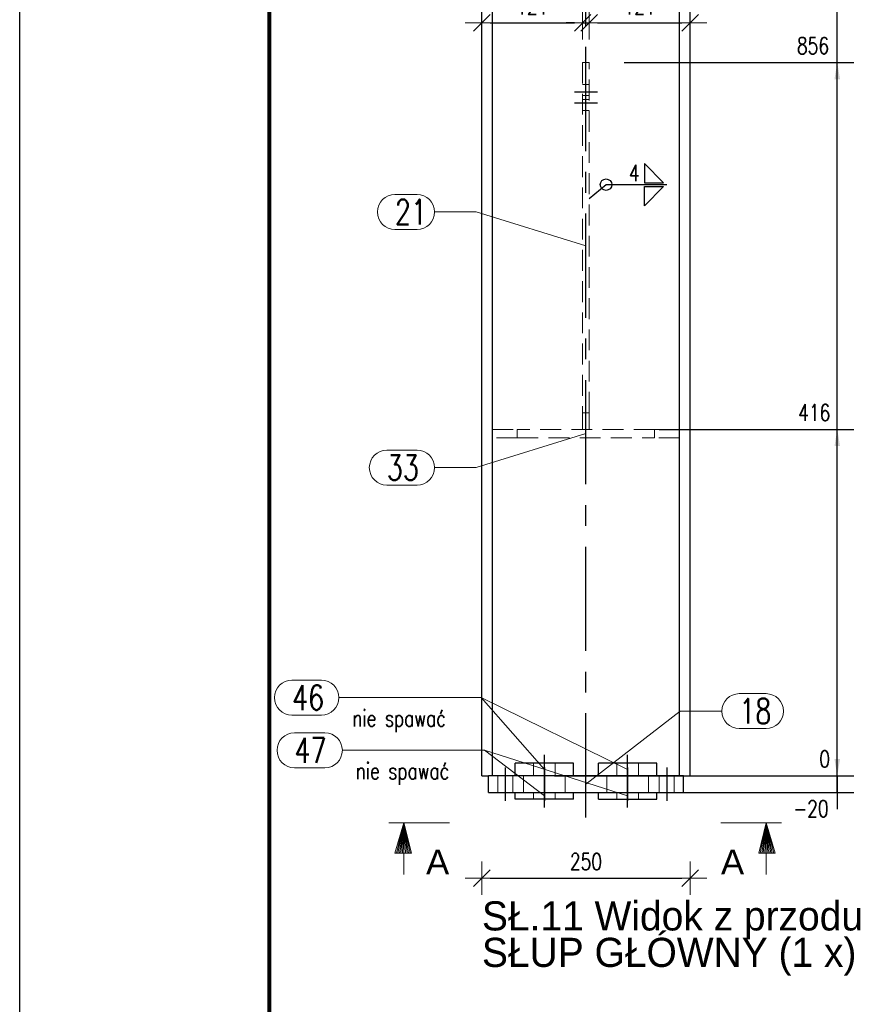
# Model space of a CAD drawing. Header units: millimetres. Extents: x 2097 to 3301, y 14853 to 15503.
# Tile 23 of 97: x 2099 to 2201, y 15196 to 15315. Entities that reach past the tile are written whole.
import ezdxf

# ---------------------------------------------------------------- set-up
doc = ezdxf.new("R2010")
doc.units = ezdxf.units.MM
doc.header["$LTSCALE"] = 10
doc.linetypes.add('HIDDEN', pattern=[0.375, 0.25, -0.125])
doc.linetypes.add('MITTE', pattern=[2, 1.25, -0.25, 0.25, -0.25])
doc.layers.get('Defpoints').update_dxf_attribs({"color": 1})
doc.layers.add('_FORMATKA', color=8, linetype='Continuous', plot=False)
for name, color, linetype, lineweight in [('_RAMKA', 7, 'Continuous', 35), ('PS_DIM', 4, 'Continuous', 13), ('PS_Hidden', 2, 'HIDDEN', 9), ('PS_Pos', 1, 'Continuous', 15), ('PS_SOLID', 7, 'Continuous', 30), ('PS_TEXT', 3, 'Continuous', 18)]:
    doc.layers.add(name, color=color, linetype=linetype, lineweight=lineweight)
for name, color, linetype in [('PS_MID', 5, 'MITTE'), ('PS_SHAPE', 3, 'Continuous'), ('PS_WELD', 1, 'Continuous')]:
    doc.layers.add(name, color=color, linetype=linetype)
doc.styles.add('ARIAL', font='arial.ttf')
doc.styles.add('ROMANS', font='romans.shx', dxfattribs={"width": 0.8})
doc.styles.add('simplex', font='simplex.shx', dxfattribs={"width": 0.75})
doc.dimstyles.new('1_10_GŁ_DS1-LS10', dxfattribs={"dimtxt": 2, "dimasz": 2, "dimexe": 2, "dimexo": 5, "dimgap": 1, "dimtad": 1, "dimjust": 4, "dimdec": 0, "dimlfac": 10, "dimtxsty": 'simplex', "dimblk1": 'NONE', "dimsah": 1, "dimcen": 2, "dimclrd": 256, "dimclre": 256, "dimclrt": 3, "dimadec": 1, "dimazin": 0, "dimtfac": 1, "dimtdec": 0, "dimtmove": 2, "dimatfit": 3, "dimfxl": 1, "dimarcsym": 0})
doc.dimstyles.new('1_10_PRZ', dxfattribs={"dimtxt": 2, "dimasz": 1, "dimexe": 2, "dimexo": 5, "dimgap": 1, "dimtad": 1, "dimdec": 0, "dimlfac": 10, "dimtxsty": 'simplex', "dimblk": 'dimznak', "dimcen": 2, "dimse1": 1, "dimse2": 1, "dimclrt": 3, "dimadec": 1, "dimazin": 0, "dimtfac": 1, "dimtdec": 0, "dimtix": 1, "dimtmove": 2, "dimatfit": 3, "dimldrblk": 'dim-grot', "dimfxl": 1, "dimarcsym": 0})

# ---------------------------------------------------------------- blocks, each defined once
blk = doc.blocks.new('*D1263')
at = {"layer": 'Defpoints', "color": 0, "transparency": 16777216}
for p in [(2179.89, 15223.91), (2197.58, 15223.91), (2158.59, 15221.91)]:
    blk.add_point(p, dxfattribs=at)
at = {"layer": 'PS_DIM', "lineweight": -2, "transparency": 16777216}
for p, q in [((2197.58, 15225.91), (2197.58, 15227.91)), ((2184.89, 15223.91), (2199.58, 15223.91)), ((2197.58, 15221.91), (2197.58, 15223.91)), ((2163.59, 15221.91), (2199.58, 15221.91)), ((2197.58, 15221.91), (2197.58, 15219.91))]:
    blk.add_line(p, q, dxfattribs=at)
at = {"layer": 'PS_DIM', "transparency": 16777216}
blk.add_solid([(2197.24, 15225.91), (2197.91, 15225.91), (2197.58, 15223.91)], dxfattribs=at)
at = {"layer": 'PS_DIM', "color": 3, "transparency": 16777216, "insert": (2194.41, 15219.96), "char_height": 2, "attachment_point": 5, "rotation": 0.0573, "style": 'simplex'}
blk.add_mtext('-20', dxfattribs=at)
blk = doc.blocks.new('_None')
blk = doc.blocks.new('*D1264')
at = {"layer": 'Defpoints', "color": 0, "transparency": 16777216}
for p in [(2158.59, 15223.91), (2179.89, 15223.91), (2197.58, 15223.91)]:
    blk.add_point(p, dxfattribs=at)
at = {"layer": 'PS_DIM', "lineweight": -2, "transparency": 16777216}
for p, q in [((2197.58, 15225.91), (2197.58, 15227.91)), ((2163.59, 15223.91), (2199.58, 15223.91)), ((2184.89, 15223.91), (2199.58, 15223.91)), ((2197.58, 15223.91), (2197.58, 15221.91))]:
    blk.add_line(p, q, dxfattribs=at)
at = {"layer": 'PS_DIM', "transparency": 16777216}
blk.add_solid([(2197.24, 15225.91), (2197.91, 15225.91), (2197.58, 15223.91)], dxfattribs=at)
at = {"layer": 'PS_DIM', "color": 3, "transparency": 16777216, "insert": (2196.06, 15225.93), "char_height": 2, "attachment_point": 5, "rotation": 0.0573, "style": 'simplex'}
blk.add_mtext('0', dxfattribs=at)
blk = doc.blocks.new('*D1265')
at = {"layer": 'Defpoints', "color": 0, "transparency": 16777216}
for p in [(2171.2, 15265.49), (2197.58, 15265.49), (2179.89, 15223.91)]:
    blk.add_point(p, dxfattribs=at)
at = {"layer": 'PS_DIM', "lineweight": -2, "transparency": 16777216}
for p, q in [((2176.2, 15265.49), (2199.58, 15265.49)), ((2197.58, 15223.91), (2197.58, 15263.49)), ((2184.89, 15223.91), (2199.58, 15223.91))]:
    blk.add_line(p, q, dxfattribs=at)
at = {"layer": 'PS_DIM', "transparency": 16777216}
blk.add_solid([(2197.24, 15263.49), (2197.91, 15263.49), (2197.58, 15265.49)], dxfattribs=at)
at = {"layer": 'PS_DIM', "color": 3, "transparency": 16777216, "insert": (2194.81, 15267.51), "char_height": 2, "attachment_point": 5, "rotation": 0.0573, "style": 'simplex'}
blk.add_mtext('416', dxfattribs=at)
blk = doc.blocks.new('*D1266')
at = {"layer": 'Defpoints', "color": 0, "transparency": 16777216}
for p in [(2166.99, 15309.54), (2197.58, 15309.54), (2179.89, 15223.91)]:
    blk.add_point(p, dxfattribs=at)
at = {"layer": 'PS_DIM', "lineweight": -2, "transparency": 16777216}
for p, q in [((2171.99, 15309.54), (2199.58, 15309.54)), ((2197.58, 15223.91), (2197.58, 15307.54)), ((2184.89, 15223.91), (2199.58, 15223.91))]:
    blk.add_line(p, q, dxfattribs=at)
at = {"layer": 'PS_DIM', "transparency": 16777216}
blk.add_solid([(2197.24, 15307.54), (2197.91, 15307.54), (2197.58, 15309.54)], dxfattribs=at)
at = {"layer": 'PS_DIM', "color": 3, "transparency": 16777216, "insert": (2194.66, 15311.56), "char_height": 2, "attachment_point": 5, "rotation": 0.0573, "style": 'simplex'}
blk.add_mtext('856', dxfattribs=at)
blk = doc.blocks.new('*D1267')
at = {"layer": 'Defpoints', "color": 0, "transparency": 16777216}
for p in [(2171.08, 15350.54), (2197.58, 15350.54), (2179.89, 15223.91)]:
    blk.add_point(p, dxfattribs=at)
at = {"layer": 'PS_DIM', "lineweight": -2, "transparency": 16777216}
for p, q in [((2176.08, 15350.54), (2199.58, 15350.54)), ((2197.58, 15223.91), (2197.58, 15348.54)), ((2184.89, 15223.91), (2199.58, 15223.91))]:
    blk.add_line(p, q, dxfattribs=at)
at = {"layer": 'PS_DIM', "transparency": 16777216}
blk.add_solid([(2197.24, 15348.54), (2197.91, 15348.54), (2197.58, 15350.54)], dxfattribs=at)
at = {"layer": 'PS_DIM', "color": 3, "transparency": 16777216, "insert": (2193.91, 15352.56), "char_height": 2, "attachment_point": 5, "rotation": 0.0573, "style": 'simplex'}
blk.add_mtext('5645', dxfattribs=at)
blk = doc.blocks.new('*D1268')
at = {"layer": 'Defpoints', "color": 0, "transparency": 16777216}
for p in [(2166.99, 15361.54), (2197.58, 15361.54), (2179.89, 15223.91)]:
    blk.add_point(p, dxfattribs=at)
at = {"layer": 'PS_DIM', "lineweight": -2, "transparency": 16777216}
for p, q in [((2171.99, 15361.54), (2199.58, 15361.54)), ((2197.58, 15223.91), (2197.58, 15359.54)), ((2184.89, 15223.91), (2199.58, 15223.91))]:
    blk.add_line(p, q, dxfattribs=at)
at = {"layer": 'PS_DIM', "transparency": 16777216}
blk.add_solid([(2197.24, 15359.54), (2197.91, 15359.54), (2197.58, 15361.54)], dxfattribs=at)
at = {"layer": 'PS_DIM', "color": 3, "transparency": 16777216, "insert": (2193.91, 15363.56), "char_height": 2, "attachment_point": 5, "rotation": 0.0573, "style": 'simplex'}
blk.add_mtext('5755', dxfattribs=at)
blk = doc.blocks.new('*D1269')
at = {"layer": 'Defpoints', "color": 0, "transparency": 16777216}
for p in [(2156.2, 15370.74), (2197.58, 15370.74), (2179.89, 15223.91)]:
    blk.add_point(p, dxfattribs=at)
at = {"layer": 'PS_DIM', "lineweight": -2, "transparency": 16777216}
for p, q in [((2161.2, 15370.74), (2199.58, 15370.74)), ((2197.58, 15223.91), (2197.58, 15368.74)), ((2184.89, 15223.91), (2199.58, 15223.91))]:
    blk.add_line(p, q, dxfattribs=at)
at = {"layer": 'PS_DIM', "transparency": 16777216}
blk.add_solid([(2197.24, 15368.74), (2197.91, 15368.74), (2197.58, 15370.74)], dxfattribs=at)
at = {"layer": 'PS_DIM', "color": 3, "transparency": 16777216, "insert": (2193.91, 15372.76), "char_height": 2, "attachment_point": 5, "rotation": 0.0573, "style": 'simplex'}
blk.add_mtext('5847', dxfattribs=at)
blk = doc.blocks.new('*D1270')
at = {"layer": 'Defpoints', "color": 0, "transparency": 16777216}
for p in [(2156.2, 15401.11), (2197.58, 15401.11), (2179.89, 15223.91)]:
    blk.add_point(p, dxfattribs=at)
at = {"layer": 'PS_DIM', "lineweight": -2, "transparency": 16777216}
for p, q in [((2161.2, 15401.11), (2199.58, 15401.11)), ((2197.58, 15223.91), (2197.58, 15399.11)), ((2184.89, 15223.91), (2199.58, 15223.91))]:
    blk.add_line(p, q, dxfattribs=at)
at = {"layer": 'PS_DIM', "transparency": 16777216}
blk.add_solid([(2197.24, 15399.11), (2197.91, 15399.11), (2197.58, 15401.11)], dxfattribs=at)
at = {"layer": 'PS_DIM', "color": 3, "transparency": 16777216, "insert": (2194.38, 15403.13), "char_height": 2, "attachment_point": 5, "rotation": 0.0573, "style": 'simplex'}
blk.add_mtext('6151', dxfattribs=at)
blk = doc.blocks.new('*D1271')
at = {"layer": 'Defpoints', "color": 0, "transparency": 16777216}
for p in [(2156.2, 15420.11), (2197.58, 15420.11), (2179.89, 15223.91)]:
    blk.add_point(p, dxfattribs=at)
at = {"layer": 'PS_DIM', "lineweight": -2, "transparency": 16777216}
for p, q in [((2161.2, 15420.11), (2199.58, 15420.11)), ((2197.58, 15223.91), (2197.58, 15418.11)), ((2184.89, 15223.91), (2199.58, 15223.91))]:
    blk.add_line(p, q, dxfattribs=at)
at = {"layer": 'PS_DIM', "transparency": 16777216}
blk.add_solid([(2197.24, 15418.11), (2197.91, 15418.11), (2197.58, 15420.11)], dxfattribs=at)
at = {"layer": 'PS_DIM', "color": 3, "transparency": 16777216, "insert": (2194.23, 15422.13), "char_height": 2, "attachment_point": 5, "rotation": 0.0573, "style": 'simplex'}
blk.add_mtext('6341', dxfattribs=at)
blk = doc.blocks.new('*D1272')
at = {"layer": 'Defpoints', "color": 0, "transparency": 16777216}
for p in [(2166.99, 15443.04), (2197.58, 15443.04), (2179.89, 15223.91)]:
    blk.add_point(p, dxfattribs=at)
at = {"layer": 'PS_DIM', "lineweight": -2, "transparency": 16777216}
for p, q in [((2171.99, 15443.04), (2199.58, 15443.04)), ((2197.58, 15223.91), (2197.58, 15441.04)), ((2184.89, 15223.91), (2199.58, 15223.91))]:
    blk.add_line(p, q, dxfattribs=at)
at = {"layer": 'PS_DIM', "transparency": 16777216}
blk.add_solid([(2197.24, 15441.04), (2197.91, 15441.04), (2197.58, 15443.04)], dxfattribs=at)
at = {"layer": 'PS_DIM', "color": 3, "transparency": 16777216, "insert": (2193.91, 15441.24), "char_height": 2, "attachment_point": 5, "rotation": 0.0573, "style": 'simplex'}
blk.add_mtext('6570', dxfattribs=at)
blk = doc.blocks.new('*D1273')
at = {"layer": 'Defpoints', "color": 0, "transparency": 16777216}
for p in [(2156.2, 15445.36), (2197.58, 15445.36), (2179.89, 15223.91)]:
    blk.add_point(p, dxfattribs=at)
at = {"layer": 'PS_DIM', "lineweight": -2, "transparency": 16777216}
for p, q in [((2161.2, 15445.36), (2199.58, 15445.36)), ((2197.58, 15223.91), (2197.58, 15443.36)), ((2184.89, 15223.91), (2199.58, 15223.91))]:
    blk.add_line(p, q, dxfattribs=at)
at = {"layer": 'PS_DIM', "transparency": 16777216}
blk.add_solid([(2197.24, 15443.36), (2197.91, 15443.36), (2197.58, 15445.36)], dxfattribs=at)
at = {"layer": 'PS_DIM', "color": 3, "transparency": 16777216, "insert": (2193.91, 15447.38), "char_height": 2, "attachment_point": 5, "rotation": 0.0573, "style": 'simplex'}
blk.add_mtext('6593', dxfattribs=at)
blk = doc.blocks.new('*D1274')
at = {"layer": 'Defpoints', "color": 0, "transparency": 16777216}
for p in [(2161.34, 15456.04), (2197.58, 15456.04), (2179.89, 15223.91)]:
    blk.add_point(p, dxfattribs=at)
at = {"layer": 'PS_DIM', "lineweight": -2, "transparency": 16777216}
for p, q in [((2166.34, 15456.04), (2199.58, 15456.04)), ((2197.58, 15223.91), (2197.58, 15454.04)), ((2184.89, 15223.91), (2199.58, 15223.91))]:
    blk.add_line(p, q, dxfattribs=at)
at = {"layer": 'PS_DIM', "transparency": 16777216}
blk.add_solid([(2197.24, 15454.04), (2197.91, 15454.04), (2197.58, 15456.04)], dxfattribs=at)
at = {"layer": 'PS_DIM', "color": 3, "transparency": 16777216, "insert": (2193.91, 15458.06), "char_height": 2, "attachment_point": 5, "rotation": 0.0573, "style": 'simplex'}
blk.add_mtext('6700', dxfattribs=at)
blk = doc.blocks.new('dimznak')
at = {"color": 0}
for points in [[(0, 2), (0, -2)], [(-2, 0), (2, 0)]]:
    blk.add_lwpolyline(points, dxfattribs=at)
at = {"color": 2}
blk.add_lwpolyline([(1, 1), (-1, -1)], dxfattribs=at)
blk = doc.blocks.new('*D1287')
at = {"layer": 'Defpoints', "color": 0, "transparency": 16777216}
for p in [(2166.99, 15314.3), (2166.99, 15309.54), (2154.89, 15308.1)]:
    blk.add_point(p, dxfattribs=at)
at = {"layer": 'PS_DIM', "color": 0, "lineweight": -2, "transparency": 16777216}
blk.add_line((2155.89, 15314.3), (2165.99, 15314.3), dxfattribs=at)
at = {"layer": 'PS_DIM', "color": 0, "lineweight": -2, "transparency": 16777216, "rotation": 180}
blk.add_blockref('dimznak', (2154.89, 15314.3), dxfattribs=at)
at = {"layer": 'PS_DIM', "color": 0, "lineweight": -2, "transparency": 16777216}
blk.add_blockref('dimznak', (2166.99, 15314.3), dxfattribs=at)
at = {"layer": 'PS_DIM', "color": 3, "transparency": 16777216, "insert": (2160.94, 15316.3), "char_height": 2, "attachment_point": 5, "style": 'simplex'}
blk.add_mtext('121', dxfattribs=at)
blk = doc.blocks.new('dim-grot')
blk.add_hatch(color=256).paths.add_polyline_path([(0, 0), (-2, 0.5), (-2, -0.5)])
blk.add_lwpolyline([(0, 0), (-2, 0.5), (-2, -0.5), (0, 0)])
blk = doc.blocks.new('*D1288')
at = {"layer": 'Defpoints', "color": 0, "transparency": 16777216}
for p in [(2167.79, 15314.3), (2166.99, 15309.54), (2167.79, 15309.54)]:
    blk.add_point(p, dxfattribs=at)
at = {"layer": 'PS_DIM', "color": 0, "lineweight": -2, "transparency": 16777216}
for p, q in [((2165.99, 15314.3), (2164.99, 15314.3)), ((2166.99, 15314.3), (2167.79, 15314.3)), ((2168.79, 15314.3), (2169.79, 15314.3))]:
    blk.add_line(p, q, dxfattribs=at)
blk.add_blockref('dimznak', (2166.99, 15314.3), dxfattribs=at)
at = {"layer": 'PS_DIM', "color": 0, "lineweight": -2, "transparency": 16777216, "rotation": 180}
blk.add_blockref('dimznak', (2167.79, 15314.3), dxfattribs=at)
at = {"layer": 'PS_DIM', "color": 3, "transparency": 16777216, "insert": (2167.39, 15318.05), "char_height": 2, "attachment_point": 5, "style": 'simplex'}
blk.add_mtext('8', dxfattribs=at)
blk = doc.blocks.new('*D1289')
at = {"layer": 'Defpoints', "color": 0, "transparency": 16777216}
for p in [(2179.89, 15314.3), (2179.89, 15310.86), (2167.79, 15309.54)]:
    blk.add_point(p, dxfattribs=at)
at = {"layer": 'PS_DIM', "color": 0, "lineweight": -2, "transparency": 16777216}
blk.add_line((2168.79, 15314.3), (2178.89, 15314.3), dxfattribs=at)
at = {"layer": 'PS_DIM', "color": 0, "lineweight": -2, "transparency": 16777216, "rotation": 180}
blk.add_blockref('dimznak', (2167.79, 15314.3), dxfattribs=at)
at = {"layer": 'PS_DIM', "color": 0, "lineweight": -2, "transparency": 16777216}
blk.add_blockref('dimznak', (2179.89, 15314.3), dxfattribs=at)
at = {"layer": 'PS_DIM', "color": 3, "transparency": 16777216, "insert": (2173.84, 15316.3), "char_height": 2, "attachment_point": 5, "style": 'simplex'}
blk.add_mtext('121', dxfattribs=at)
blk = doc.blocks.new('*D1290')
at = {"layer": 'Defpoints', "color": 0, "transparency": 16777216}
for p in [(2154.89, 15232.8), (2179.89, 15232.8), (2179.89, 15211.61)]:
    blk.add_point(p, dxfattribs=at)
at = {"layer": 'PS_DIM', "color": 0, "lineweight": -2, "transparency": 16777216}
blk.add_line((2155.89, 15211.61), (2178.89, 15211.61), dxfattribs=at)
at = {"layer": 'PS_DIM', "color": 0, "lineweight": -2, "transparency": 16777216, "rotation": 180}
blk.add_blockref('dimznak', (2154.89, 15211.61), dxfattribs=at)
at = {"layer": 'PS_DIM', "color": 0, "lineweight": -2, "transparency": 16777216}
blk.add_blockref('dimznak', (2179.89, 15211.61), dxfattribs=at)
at = {"layer": 'PS_DIM', "color": 3, "transparency": 16777216, "insert": (2167.39, 15213.61), "char_height": 2, "attachment_point": 5, "style": 'simplex'}
blk.add_mtext('250', dxfattribs=at)
blk = doc.blocks.new('*X38')
at = {"color": 0}
for s, p in [('SŁ.11 Widok z przodu (Sc1:10)', (3307.32, 15205.34)), ('SŁUP GŁÓWNY (1 x)', (3307.32, 15200.96))]:
    blk.add_text(s, height=3.5, dxfattribs=at).set_placement(p)
blk = doc.blocks.new('Znacznik')
at = {"layer": 'PS_TEXT'}
for p, q in [((4454.27, 7141.25), (4454.27, 7149.35)), ((4454.27, 7147.33), (4450.22, 7148.54)), ((4450.22, 7148.54), (4450.22, 7146.32)), ((4454.27, 7147.33), (4450.22, 7148.34)), ((4454.27, 7147.33), (4450.22, 7148.14)), ((4454.27, 7147.33), (4450.22, 7147.94)), ((4454.27, 7147.33), (4447.39, 7147.33)), ((4454.27, 7147.33), (4450.22, 7147.73)), ((4454.27, 7147.33), (4450.22, 7147.53)), ((4454.27, 7147.33), (4450.22, 7146.32)), ((4454.27, 7147.33), (4450.22, 7146.52)), ((4454.27, 7147.33), (4450.22, 7146.72)), ((4454.27, 7147.33), (4450.22, 7147.13)), ((4454.27, 7147.33), (4450.22, 7146.92)), ((4454.27, 7147.33), (4450.22, 7147.33))]:
    blk.add_line(p, q, dxfattribs=at)
blk = doc.blocks.new('PRZEK3')
at = {"layer": 'PS_DIM', "color": 7, "xscale": -0.8999999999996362, "yscale": 0.8999999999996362, "zscale": 0.9, "rotation": 90}
blk.add_blockref('Znacznik', (202262.67, 15878.89), dxfattribs=at)
at = {"layer": 'PS_TEXT', "style": 'ROMANS', "width": 0.9, "flags": 4}
blk.add_attdef('PRZEKRÓJ', (195831.81, 11873.66), '', height=2.92, dxfattribs=at)
blk = doc.blocks.new('*X426')
at = {"layer": 'PS_Hidden', "color": 2, "linetype": 'HIDDEN'}
for p, q in [((2366.99, 15309.54), (2367.79, 15309.54)), ((2366.99, 15309.54), (2366.99, 15267.49)), ((2367.79, 15267.49), (2367.79, 15309.54)), ((2367.79, 15306.92), (2366.99, 15306.92)), ((2366.99, 15306.89), (2367.79, 15306.89)), ((2366.99, 15305.58), (2367.79, 15305.58)), ((2366.99, 15305.09), (2367.79, 15305.09)), ((2366.99, 15303.78), (2367.79, 15303.78)), ((2366.99, 15265.49), (2366.99, 15267.49)), ((2366.99, 15267.49), (2367.79, 15267.49)), ((2367.79, 15267.49), (2367.79, 15265.49)), ((2356.14, 15265.49), (2359.14, 15265.49)), ((2375.64, 15265.49), (2359.14, 15265.49)), ((2359.14, 15265.49), (2359.14, 15264.49)), ((2375.64, 15264.49), (2375.64, 15265.49)), ((2375.64, 15265.49), (2378.64, 15265.49)), ((2359.14, 15264.49), (2356.14, 15264.49)), ((2359.14, 15264.49), (2375.64, 15264.49)), ((2378.64, 15264.49), (2375.64, 15264.49)), ((2361.09, 15225.41), (2361.09, 15223.91)), ((2363.69, 15225.41), (2363.69, 15223.91)), ((2371.09, 15225.41), (2371.09, 15223.91)), ((2373.69, 15225.41), (2373.69, 15223.91)), ((2356.79, 15221.91), (2356.79, 15223.91)), ((2358.59, 15221.91), (2358.59, 15223.91)), ((2359.89, 15221.91), (2359.89, 15223.91)), ((2364.89, 15221.91), (2364.89, 15223.91)), ((2369.89, 15221.91), (2369.89, 15223.91)), ((2369.89, 15221.91), (2369.89, 15223.91)), ((2374.89, 15221.91), (2374.89, 15223.91)), ((2374.89, 15221.91), (2374.89, 15223.91)), ((2376.19, 15221.91), (2376.19, 15223.91)), ((2377.99, 15221.91), (2377.99, 15223.91)), ((2361.09, 15221.91), (2361.09, 15221.11)), ((2363.69, 15221.91), (2363.69, 15221.11)), ((2371.09, 15221.91), (2371.09, 15221.11)), ((2373.69, 15221.91), (2373.69, 15221.11))]:
    blk.add_line(p, q, dxfattribs=at)
at = {"layer": 'PS_MID', "color": 5, "linetype": 'MITTE'}
for p, q in [((2367.39, 15218.91), (2367.39, 15329.04)), ((2368.79, 15305.99), (2365.99, 15305.99)), ((2368.79, 15304.68), (2365.99, 15304.68)), ((2362.39, 15222.91), (2362.39, 15226.41)), ((2362.39, 15222.91), (2362.39, 15226.41)), ((2372.39, 15222.91), (2372.39, 15226.41)), ((2372.39, 15222.91), (2372.39, 15226.41)), ((2357.69, 15224.91), (2357.69, 15220.91)), ((2357.69, 15224.91), (2357.69, 15220.91)), ((2362.39, 15224.91), (2362.39, 15220.91)), ((2362.39, 15224.91), (2362.39, 15220.91)), ((2372.39, 15224.91), (2372.39, 15220.91)), ((2372.39, 15224.91), (2372.39, 15220.91)), ((2377.09, 15224.91), (2377.09, 15220.91)), ((2377.09, 15224.91), (2377.09, 15220.91)), ((2362.39, 15220.11), (2362.39, 15222.91)), ((2362.39, 15220.11), (2362.39, 15222.91)), ((2372.39, 15220.11), (2372.39, 15222.91)), ((2372.39, 15220.11), (2372.39, 15222.91))]:
    blk.add_line(p, q, dxfattribs=at)
at = {"layer": 'PS_SOLID', "color": 7, "linetype": 'Continuous'}
for p, q in [((2354.89, 15223.91), (2354.89, 15329.04)), ((2356.14, 15223.91), (2356.14, 15329.04)), ((2378.64, 15223.91), (2378.64, 15329.04)), ((2379.89, 15223.91), (2379.89, 15329.04)), ((2358.89, 15223.91), (2358.89, 15225.41)), ((2365.89, 15225.41), (2358.89, 15225.41)), ((2365.89, 15223.91), (2365.89, 15225.41)), ((2368.89, 15223.91), (2368.89, 15225.41)), ((2375.89, 15225.41), (2368.89, 15225.41)), ((2375.89, 15223.91), (2375.89, 15225.41)), ((2354.89, 15223.91), (2355.69, 15223.91)), ((2355.69, 15221.91), (2355.69, 15223.91)), ((2379.09, 15223.91), (2355.69, 15223.91)), ((2379.09, 15221.91), (2379.09, 15223.91)), ((2379.09, 15223.91), (2379.89, 15223.91)), ((2355.69, 15221.91), (2379.09, 15221.91)), ((2358.89, 15221.11), (2358.89, 15221.91)), ((2365.89, 15221.11), (2358.89, 15221.11)), ((2365.89, 15221.11), (2365.89, 15221.91)), ((2368.89, 15221.11), (2368.89, 15221.91)), ((2368.89, 15221.11), (2375.89, 15221.11)), ((2375.89, 15221.11), (2375.89, 15221.91))]:
    blk.add_line(p, q, dxfattribs=at)
blk = doc.blocks.new('*X436')
at = {"color": 1}
for p, q in [((2332.07, 15235.4), (2335.61, 15235.4)), ((2337.71, 15233.3), (2354.79, 15233.3)), ((2362.39, 15224.66), (2354.79, 15233.3)), ((2332.07, 15231.2), (2335.61, 15231.2))]:
    blk.add_line(p, q, dxfattribs=at)
for centre, start, end in [((2332.07, 15233.3), 90, 270), ((2335.61, 15233.3), 270, 90)]:
    blk.add_arc(centre, 2.1, start, end, dxfattribs=at)
at = {"color": 2, "style": 'simplex', "width": 0.75}
blk.add_text('46', height=3, dxfattribs=at).set_placement((2332.07, 15231.8))
at = {"color": 3, "style": 'simplex', "width": 0.75}
blk.add_text('nie spawać', height=2, dxfattribs=at).set_placement((2339.31, 15229.83))
blk = doc.blocks.new('*X437')
at = {"color": 1}
for p, q in [((2332.07, 15235.4), (2335.61, 15235.4)), ((2337.71, 15233.3), (2354.79, 15233.3)), ((2362.39, 15224.66), (2354.79, 15233.3)), ((2332.07, 15231.2), (2335.61, 15231.2))]:
    blk.add_line(p, q, dxfattribs=at)
for centre, start, end in [((2332.07, 15233.3), 90, 270), ((2335.61, 15233.3), 270, 90)]:
    blk.add_arc(centre, 2.1, start, end, dxfattribs=at)
at = {"color": 2, "style": 'simplex', "width": 0.75}
blk.add_text('46', height=3, dxfattribs=at).set_placement((2332.07, 15231.8))
at = {"color": 3, "style": 'simplex', "width": 0.75}
blk.add_text('nie spawać', height=2, dxfattribs=at).set_placement((2339.31, 15229.83))
blk = doc.blocks.new('*X438')
at = {"color": 1}
for p, q in [((2332.07, 15235.4), (2335.61, 15235.4)), ((2337.71, 15233.3), (2354.79, 15233.3)), ((2372.39, 15224.66), (2354.79, 15233.3)), ((2332.07, 15231.2), (2335.61, 15231.2))]:
    blk.add_line(p, q, dxfattribs=at)
for centre, start, end in [((2332.07, 15233.3), 90, 270), ((2335.61, 15233.3), 270, 90)]:
    blk.add_arc(centre, 2.1, start, end, dxfattribs=at)
at = {"color": 2, "style": 'simplex', "width": 0.75}
blk.add_text('46', height=3, dxfattribs=at).set_placement((2332.07, 15231.8))
at = {"color": 3, "style": 'simplex', "width": 0.75}
blk.add_text('nie spawać', height=2, dxfattribs=at).set_placement((2339.31, 15229.83))
blk = doc.blocks.new('*X439')
at = {"color": 1}
for p, q in [((2332.07, 15235.4), (2335.61, 15235.4)), ((2337.71, 15233.3), (2354.79, 15233.3)), ((2372.39, 15224.66), (2354.79, 15233.3)), ((2332.07, 15231.2), (2335.61, 15231.2))]:
    blk.add_line(p, q, dxfattribs=at)
for centre, start, end in [((2332.07, 15233.3), 90, 270), ((2335.61, 15233.3), 270, 90)]:
    blk.add_arc(centre, 2.1, start, end, dxfattribs=at)
at = {"color": 2, "style": 'simplex', "width": 0.75}
blk.add_text('46', height=3, dxfattribs=at).set_placement((2332.07, 15231.8))
at = {"color": 3, "style": 'simplex', "width": 0.75}
blk.add_text('nie spawać', height=2, dxfattribs=at).set_placement((2339.31, 15229.83))
blk = doc.blocks.new('*X440')
at = {"color": 1}
for p, q in [((2385.8, 15233.77), (2389.02, 15233.77)), ((2367.39, 15222.91), (2378.7, 15231.67)), ((2378.7, 15231.67), (2383.7, 15231.67)), ((2385.8, 15229.57), (2389.02, 15229.57))]:
    blk.add_line(p, q, dxfattribs=at)
for centre, start, end in [((2385.8, 15231.67), 90, 270), ((2389.02, 15231.67), 270, 90)]:
    blk.add_arc(centre, 2.1, start, end, dxfattribs=at)
at = {"color": 2, "style": 'simplex', "width": 0.75}
blk.add_text('18', height=3, dxfattribs=at).set_placement((2385.8, 15230.17))
blk = doc.blocks.new('*X441')
at = {"color": 1}
for p, q in [((2367.39, 15264.99), (2354.2, 15260.91)), ((2343.46, 15263.01), (2347.1, 15263.01)), ((2349.2, 15260.91), (2354.2, 15260.91)), ((2343.46, 15258.81), (2347.1, 15258.81))]:
    blk.add_line(p, q, dxfattribs=at)
for centre, start, end in [((2343.46, 15260.91), 90, 270), ((2347.1, 15260.91), 270, 90)]:
    blk.add_arc(centre, 2.1, start, end, dxfattribs=at)
at = {"color": 2, "style": 'simplex', "width": 0.75}
blk.add_text('33', height=3, dxfattribs=at).set_placement((2343.46, 15259.41))
blk = doc.blocks.new('*X442')
at = {"color": 1}
for p, q in [((2332.37, 15229.07), (2336.02, 15229.07)), ((2338.12, 15226.97), (2355.2, 15226.97)), ((2362.39, 15221.51), (2355.2, 15226.97)), ((2332.37, 15224.87), (2336.02, 15224.87))]:
    blk.add_line(p, q, dxfattribs=at)
for centre, start, end in [((2332.37, 15226.97), 90, 270), ((2336.02, 15226.97), 270, 90)]:
    blk.add_arc(centre, 2.1, start, end, dxfattribs=at)
at = {"color": 2, "style": 'simplex', "width": 0.75}
blk.add_text('47', height=3, dxfattribs=at).set_placement((2332.37, 15225.47))
at = {"color": 3, "style": 'simplex', "width": 0.75}
blk.add_text('nie spawać', height=2, dxfattribs=at).set_placement((2339.72, 15223.5))
blk = doc.blocks.new('*X443')
at = {"color": 1}
for p, q in [((2332.37, 15229.07), (2336.02, 15229.07)), ((2338.12, 15226.97), (2355.2, 15226.97)), ((2362.39, 15221.51), (2355.2, 15226.97)), ((2332.37, 15224.87), (2336.02, 15224.87))]:
    blk.add_line(p, q, dxfattribs=at)
for centre, start, end in [((2332.37, 15226.97), 90, 270), ((2336.02, 15226.97), 270, 90)]:
    blk.add_arc(centre, 2.1, start, end, dxfattribs=at)
at = {"color": 2, "style": 'simplex', "width": 0.75}
blk.add_text('47', height=3, dxfattribs=at).set_placement((2332.37, 15225.47))
at = {"color": 3, "style": 'simplex', "width": 0.75}
blk.add_text('nie spawać', height=2, dxfattribs=at).set_placement((2339.72, 15223.5))
blk = doc.blocks.new('*X444')
at = {"color": 1}
for p, q in [((2332.37, 15229.07), (2336.02, 15229.07)), ((2338.12, 15226.97), (2355.2, 15226.97)), ((2372.39, 15221.51), (2355.2, 15226.97)), ((2332.37, 15224.87), (2336.02, 15224.87))]:
    blk.add_line(p, q, dxfattribs=at)
for centre, start, end in [((2332.37, 15226.97), 90, 270), ((2336.02, 15226.97), 270, 90)]:
    blk.add_arc(centre, 2.1, start, end, dxfattribs=at)
at = {"color": 2, "style": 'simplex', "width": 0.75}
blk.add_text('47', height=3, dxfattribs=at).set_placement((2332.37, 15225.47))
at = {"color": 3, "style": 'simplex', "width": 0.75}
blk.add_text('nie spawać', height=2, dxfattribs=at).set_placement((2339.72, 15223.5))
blk = doc.blocks.new('*X445')
at = {"color": 1}
for p, q in [((2332.37, 15229.07), (2336.02, 15229.07)), ((2338.12, 15226.97), (2355.2, 15226.97)), ((2372.39, 15221.51), (2355.2, 15226.97)), ((2332.37, 15224.87), (2336.02, 15224.87))]:
    blk.add_line(p, q, dxfattribs=at)
for centre, start, end in [((2332.37, 15226.97), 90, 270), ((2336.02, 15226.97), 270, 90)]:
    blk.add_arc(centre, 2.1, start, end, dxfattribs=at)
at = {"color": 2, "style": 'simplex', "width": 0.75}
blk.add_text('47', height=3, dxfattribs=at).set_placement((2332.37, 15225.47))
at = {"color": 3, "style": 'simplex', "width": 0.75}
blk.add_text('nie spawać', height=2, dxfattribs=at).set_placement((2339.72, 15223.5))
blk = doc.blocks.new('*X452')
at = {"color": 1}
for p, q in [((2344.43, 15293.7), (2347.1, 15293.7)), ((2349.2, 15291.6), (2354.2, 15291.6)), ((2367.39, 15287.52), (2354.2, 15291.6)), ((2344.43, 15289.5), (2347.1, 15289.5))]:
    blk.add_line(p, q, dxfattribs=at)
for centre, start, end in [((2344.43, 15291.6), 90, 270), ((2347.1, 15291.6), 270, 90)]:
    blk.add_arc(centre, 2.1, start, end, dxfattribs=at)
at = {"color": 2, "style": 'simplex', "width": 0.75}
blk.add_text('21', height=3, dxfattribs=at).set_placement((2344.43, 15290.1))
blk = doc.blocks.new('*X882')
at = {"color": 2}
for p, q in [((2376.7, 15295.11), (2374.4, 15297.41)), ((2374.4, 15297.41), (2374.4, 15295.11)), ((2374.4, 15295.11), (2376.7, 15295.11)), ((2374.4, 15294.65), (2376.7, 15294.65)), ((2376.7, 15294.65), (2374.4, 15292.35)), ((2374.4, 15292.35), (2374.4, 15294.65))]:
    blk.add_line(p, q, dxfattribs=at)
at = {"color": 9}
for p, q in [((2367.79, 15293.23), (2369.8, 15294.88)), ((2369.8, 15294.88), (2377.09, 15294.88))]:
    blk.add_line(p, q, dxfattribs=at)
blk.add_circle((2369.8, 15294.88), 0.69, dxfattribs=at)
at = {"color": 3, "style": 'simplex', "width": 0.75}
blk.add_text('4', height=2, dxfattribs=at).set_placement((2372.56, 15295.28))

msp = doc.modelspace()

# ---------------------------------------------------------------- linework, layer by layer
at = {"layer": '_FORMATKA', "lineweight": -3}
msp.add_lwpolyline([(2099.35, 14880.62), (3299.35, 14880.62), (3299.35, 15474.62), (2099.35, 15474.62)], close=True, dxfattribs=at)
at = {"layer": '_RAMKA', "lineweight": -3, "const_width": 0.5}
msp.add_lwpolyline([(2129.35, 14890.62), (3289.35, 14890.62), (3289.35, 15464.62), (2129.35, 15464.62)], close=True, dxfattribs=at)

# ---------------------------------------------------------------- block references
msp.add_blockref('*X38', (-1152.43, 0))
at = {"layer": 'PS_Pos'}
for name in ['*X452', '*X441', '*X436', '*X437', '*X438', '*X439', '*X440', '*X442', '*X443', '*X444', '*X445']:
    msp.add_blockref(name, (-200, 0), dxfattribs=at)
at = {"layer": 'PS_SHAPE', "color": 3}
msp.add_blockref('*X426', (-200, 0), dxfattribs=at)
at = {"layer": 'PS_TEXT'}
ref = msp.add_blockref('PRZEK3', (-193684.55, 27088.3), dxfattribs=dict(at, xscale=-1, rotation=180))
ref.add_attrib('PRZEKRÓJ', 'A', (2148.17, 15212.06), dxfattribs={"height": 3, "style": 'ARIAL'})
ref = msp.add_blockref('PRZEK3', (198019.12, 27088.3), dxfattribs=dict(at, rotation=180))
ref.add_attrib('PRZEKRÓJ', 'A', (2183.6, 15212.06), dxfattribs={"height": 3, "style": 'ARIAL'})
at = {"layer": 'PS_WELD'}
msp.add_blockref('*X882', (-200, 0), dxfattribs=at)

# ---------------------------------------------------------------- dimensions: what is measured, and where the dimension line sits
at = {"layer": 'PS_DIM'}
for base, p1, p2, text, picture, middle in [((2197.58, 15456.04), (2179.89, 15223.91), (2161.34, 15456.04), '6700', '*D1274', (2193.91, 15458.06)), ((2197.58, 15445.36), (2179.89, 15223.91), (2156.2, 15445.36), '6593', '*D1273', (2193.91, 15447.38)), ((2197.58, 15443.04), (2179.89, 15223.91), (2166.99, 15443.04), '6570', '*D1272', (2193.91, 15441.24)), ((2197.58, 15420.11), (2179.89, 15223.91), (2156.2, 15420.11), '6341', '*D1271', (2194.23, 15422.13)), ((2197.58, 15401.11), (2179.89, 15223.91), (2156.2, 15401.11), '6151', '*D1270', (2194.38, 15403.13)), ((2197.58, 15370.74), (2179.89, 15223.91), (2156.2, 15370.74), '5847', '*D1269', (2193.91, 15372.76)), ((2197.58, 15361.54), (2179.89, 15223.91), (2166.99, 15361.54), '5755', '*D1268', (2193.91, 15363.56)), ((2197.58, 15350.54), (2179.89, 15223.91), (2171.08, 15350.54), '5645', '*D1267', (2193.91, 15352.56)), ((2197.58, 15223.91), (2158.59, 15221.91), (2179.89, 15223.91), '-20', '*D1263', (2194.41, 15219.96))]:
    dim = msp.add_linear_dim(base=base, p1=p1, p2=p2, angle=90, text=text, dimstyle='1_10_GŁ_DS1-LS10', dxfattribs=at)
    dim.commit()
    dim.dimension.update_dxf_attribs({"geometry": picture, "text_midpoint": middle, "dimtype": 160, "text_rotation": 0.0573})
dim = msp.add_linear_dim(base=(2167.79, 15314.3), p1=(2166.99, 15309.54), p2=(2167.79, 15309.54), dimstyle='1_10_PRZ', dxfattribs=at)
dim.commit()
dim.dimension.update_dxf_attribs({"geometry": '*D1288', "text_midpoint": (2167.39, 15318.05), "dimtype": 160})
for base, p1, p2, picture, middle in [((2166.99, 15314.3), (2154.89, 15308.1), (2166.99, 15309.54), '*D1287', (2160.94, 15316.3)), ((2179.89, 15314.3), (2167.79, 15309.54), (2179.89, 15310.86), '*D1289', (2173.84, 15316.3)), ((2179.89, 15211.61), (2154.89, 15232.8), (2179.89, 15232.8), '*D1290', (2167.39, 15213.61))]:
    dim = msp.add_linear_dim(base=base, p1=p1, p2=p2, dimstyle='1_10_PRZ', dxfattribs=at)
    dim.commit()
    dim.dimension.update_dxf_attribs({"geometry": picture, "text_midpoint": middle})
for base, p1, p2, picture, middle, turn in [((2197.58, 15309.54), (2179.89, 15223.91), (2166.99, 15309.54), '*D1266', (2194.66, 15311.56), 0.0573), ((2197.58, 15265.49), (2179.89, 15223.91), (2171.2, 15265.49), '*D1265', (2194.81, 15267.51), 0.0573), ((2197.57514916, 15223.91102445), (2179.89010544, 15223.91102445), (2158.59010544, 15223.91102445), '*D1264', (2196.05514916, 15225.93102445), 0.05729578)]:
    dim = msp.add_linear_dim(base=base, p1=p1, p2=p2, angle=90, dimstyle='1_10_GŁ_DS1-LS10', dxfattribs=at)
    dim.commit()
    dim.dimension.update_dxf_attribs({"geometry": picture, "text_midpoint": middle, "dimtype": 160, "text_rotation": turn})

doc.saveas('drawing.dxf')
